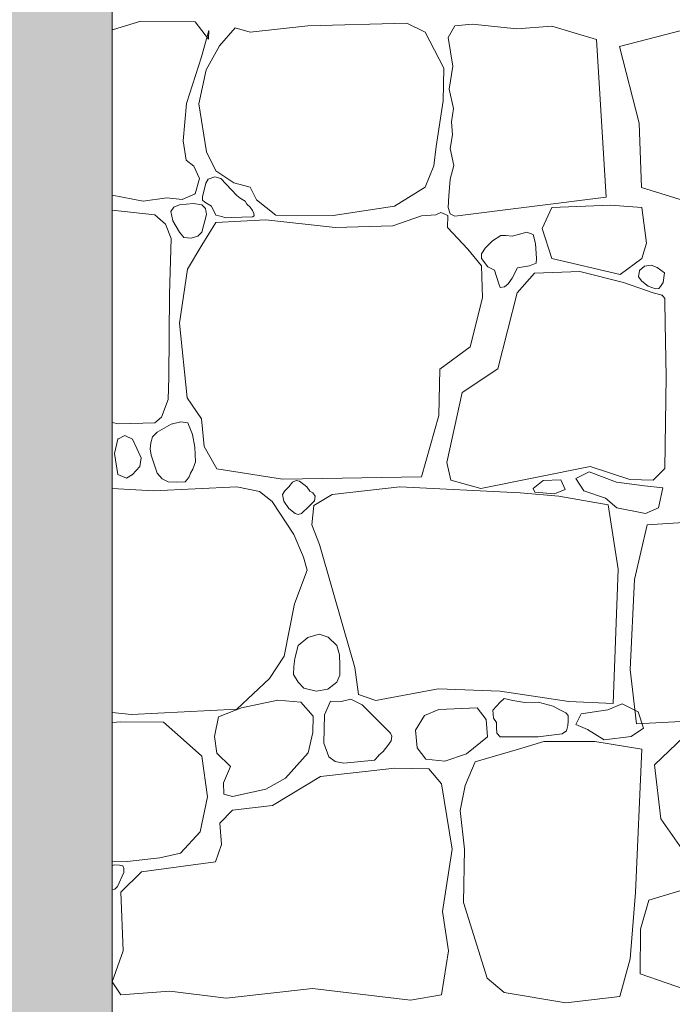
# Model space of a CAD drawing. Header units: millimetres. Extents: x 16408 to 141596, y -21057 to 26364.
# Tile 96 of 138: x 59757 to 60348, y -4456 to -3564. Entities that reach past the tile are written whole.
import ezdxf

# ---------------------------------------------------------------- set-up
doc = ezdxf.new("R2010")
doc.units = ezdxf.units.MM
doc.header["$MEASUREMENT"] = 0
doc.linetypes.add('Wipeout_Contour', pattern=[1000, 0, -1000])
doc.layers.add('0_Nr_pióra__24', color=7, linetype='Continuous', lineweight=15)
doc.layers.add('_elementy3d', color=7, linetype='Continuous')
doc.layers.add('_elementy3d_Nr_pióra__101', color=7, linetype='Continuous', lineweight=5, true_color=0xb2b2b2)

# ---------------------------------------------------------------- blocks, each defined once
blk = doc.blocks.new('*X6')
at = {"layer": '_elementy3d_Nr_pióra__101', "color": 253, "linetype": 'Continuous', "lineweight": 5, "true_color": 0xb2b2b2}
for p, q in [((59866.58, -3565.58), (59841.81, -3573.26)), ((59915.62, -3566.33), (59866.58, -3565.58)), ((59841.81, -3573.26), (59840.54, -3573.14)), ((59927.75, -3581.93), (59915.62, -3566.33)), ((59921.32, -3598.03), (59928, -3574.01)), ((59928, -3574.01), (59927.75, -3581.93)), ((59952.03, -3571.78), (59937.66, -3588.12)), ((59965.4, -3575.49), (59952.03, -3571.78)), ((60017.66, -3569.8), (59965.4, -3575.49)), ((60107.32, -3567.57), (60017.66, -3569.8)), ((60123.92, -3575.49), (60107.32, -3567.57)), ((60150.91, -3570.04), (60144.9, -3580.53)), ((60166.51, -3568.49), (60150.91, -3570.04)), ((60206.89, -3572.77), (60166.51, -3568.49)), ((60238.59, -3570.29), (60206.89, -3572.77)), ((60279.15, -3582.42), (60238.59, -3570.29)), ((60300, -3588.7), (60383.91, -3566.82)), ((60141.01, -3608.19), (60123.92, -3575.49)), ((60144.9, -3580.53), (60148.91, -3606.56)), ((60287.76, -3725.09), (60279.15, -3582.42)), ((59937.66, -3588.12), (59925.77, -3609.67)), ((60317.67, -3658.11), (60300, -3588.7)), ((59907.69, -3640.14), (59921.32, -3598.03)), ((59925.77, -3609.67), (59919.09, -3640.63)), ((60140.26, -3637.91), (60141.01, -3608.19)), ((60148.91, -3606.56), (60145.63, -3627.11)), ((60145.63, -3627.11), (60149.64, -3644.63)), ((59904.72, -3674.07), (59907.69, -3640.14)), ((59919.09, -3640.63), (59926.02, -3683.98)), ((60133.82, -3679.27), (60140.26, -3637.91)), ((60149.64, -3644.63), (60147.68, -3656.75)), ((60147.68, -3656.75), (60148.82, -3668.62)), ((60319.98, -3716.16), (60317.67, -3658.11)), ((60148.82, -3668.62), (60146.61, -3681.06)), ((59907.45, -3691.41), (59904.72, -3674.07)), ((60131.84, -3696.61), (60133.82, -3679.27)), ((60146.61, -3681.06), (60149.97, -3696.29)), ((59926.02, -3683.98), (59934.44, -3701.31)), ((59914.38, -3696.85), (59907.45, -3691.41)), ((59919.58, -3708.25), (59914.38, -3696.85)), ((60123.92, -3715.93), (60131.84, -3696.61)), ((60149.97, -3696.29), (60146.53, -3708.65)), ((59933.63, -3706.61), (59927.59, -3708.75)), ((59938.86, -3708.21), (59933.63, -3706.61)), ((59934.44, -3701.31), (59950.54, -3711.96)), ((59915.62, -3721.87), (59919.58, -3708.25)), ((59925.37, -3712.48), (59922.25, -3724.82)), ((59927.59, -3708.75), (59925.37, -3712.48)), ((59953.41, -3723.55), (59938.86, -3708.21)), ((59950.54, -3711.96), (59965.4, -3715.93)), ((59965.4, -3715.93), (59971.1, -3727.57)), ((60096.18, -3733.02), (60123.92, -3715.93)), ((60146.53, -3708.65), (60145.47, -3723.8)), ((60408.93, -3744.12), (60319.98, -3716.16)), ((59840.54, -3723.15), (59868.56, -3728.56)), ((59868.56, -3728.56), (59889.86, -3725.59)), ((59889.86, -3725.59), (59903.98, -3727.07)), ((59903.98, -3727.07), (59915.62, -3721.87)), ((59922.25, -3724.82), (59922.4, -3727.86)), ((59956.49, -3725.83), (59953.41, -3723.55)), ((59960.83, -3728.58), (59956.49, -3725.83)), ((60145.47, -3723.8), (60144.9, -3734.44)), ((60150.91, -3742.18), (60287.76, -3725.09)), ((59896.37, -3734.07), (59893.6, -3738.05)), ((59901.5, -3732.03), (59896.37, -3734.07)), ((59914.1, -3730.71), (59901.5, -3732.03)), ((59921.57, -3732.03), (59914.1, -3730.71)), ((59925.16, -3735.41), (59921.57, -3732.03)), ((59922.4, -3727.86), (59924.32, -3729.58)), ((59924.32, -3729.58), (59930.4, -3733.27)), ((59930.4, -3733.27), (59934.3, -3741.28)), ((59962.34, -3731.34), (59960.83, -3728.58)), ((59965.44, -3733.98), (59962.34, -3731.34)), ((59967.66, -3737.17), (59965.44, -3733.98)), ((59971.1, -3727.57), (59988.68, -3741.19)), ((60040.7, -3741.68), (60096.18, -3733.02)), ((60144.9, -3734.44), (60146.61, -3740.01)), ((60238.59, -3734.44), (60229.99, -3753.41)), ((60291.95, -3732.41), (60238.59, -3734.44)), ((60320.33, -3734.44), (60291.95, -3732.41)), ((60324.36, -3766.63), (60320.33, -3734.44)), ((59879.21, -3740.94), (59840.54, -3736.64)), ((59888.75, -3749.38), (59879.21, -3740.94)), ((59893.6, -3738.05), (59895.36, -3746.51)), ((59921.57, -3756.79), (59926.08, -3740.81)), ((59926.08, -3740.81), (59925.16, -3735.41)), ((59934.3, -3741.28), (59939.87, -3742.45)), ((59939.87, -3742.45), (59943.23, -3743.79)), ((59943.23, -3743.79), (59948.13, -3743.5)), ((59948.13, -3743.5), (59967.54, -3742.95)), ((59967.54, -3742.95), (59968.96, -3741.78)), ((59968.92, -3739.85), (59967.66, -3737.17)), ((59968.96, -3741.78), (59968.92, -3739.85)), ((59988.68, -3741.19), (60040.7, -3741.68)), ((60120.7, -3741.93), (60094.69, -3750.85)), ((60133.76, -3741.07), (60120.7, -3741.93)), ((60138.18, -3738.78), (60133.76, -3741.07)), ((60144.57, -3741.48), (60138.18, -3738.78)), ((60144.23, -3752.58), (60144.57, -3741.48)), ((60146.61, -3740.01), (60150.91, -3742.18)), ((59893.84, -3762.37), (59888.75, -3749.38)), ((59895.36, -3746.51), (59901.5, -3756.79)), ((59934.44, -3747.88), (59921.57, -3768.45)), ((59979.52, -3745.4), (59934.44, -3747.88)), ((60042.43, -3752.58), (59979.52, -3745.4)), ((60094.69, -3750.85), (60042.43, -3752.58)), ((60162.55, -3772.15), (60144.23, -3752.58)), ((59901.5, -3756.79), (59905.55, -3761.44)), ((59905.55, -3761.44), (59912.04, -3762.11)), ((59912.04, -3762.11), (59918.08, -3760.18)), ((59918.08, -3760.18), (59921.57, -3756.79)), ((60192.38, -3759.82), (60185.09, -3764.41)), ((60197.05, -3759.74), (60192.38, -3759.82)), ((60202.68, -3760.26), (60197.05, -3759.74)), ((60216.12, -3756.79), (60202.68, -3760.26)), ((60221.69, -3758.68), (60216.12, -3756.79)), ((60223.9, -3767.03), (60221.69, -3758.68)), ((60229.99, -3753.41), (60238.59, -3780.45)), ((59892.52, -3812.85), (59893.84, -3762.37)), ((59921.57, -3768.45), (59908.68, -3790.23)), ((60185.09, -3764.41), (60178.38, -3771.12)), ((60224.8, -3780.62), (60223.9, -3767.03)), ((60320.33, -3780.45), (60324.36, -3766.63)), ((60174.94, -3787.26), (60162.55, -3772.15)), ((60178.38, -3771.12), (60174.92, -3776.29)), ((60174.92, -3776.29), (60174.94, -3780.45)), ((60174.94, -3780.45), (60180.84, -3788.07)), ((60175.93, -3816.24), (60174.94, -3787.26)), ((60180.84, -3788.07), (60186.81, -3791.1)), ((60207.69, -3789.13), (60218.31, -3787.33)), ((60218.31, -3787.33), (60224.55, -3784.71)), ((60224.55, -3784.71), (60224.8, -3780.62)), ((60238.59, -3780.45), (60300.51, -3795.15)), ((60300.51, -3795.15), (60320.33, -3780.45)), ((60318.21, -3791.36), (60322.63, -3787.35)), ((60322.63, -3787.35), (60328.63, -3786.63)), ((60328.63, -3786.63), (60334.16, -3788.56)), ((59908.68, -3790.23), (59901.5, -3839.02)), ((60186.81, -3791.1), (60190.54, -3803.36)), ((60202.78, -3798.47), (60207.69, -3789.13)), ((60222.99, -3793.7), (60207.14, -3811.53)), ((60264.1, -3792.21), (60222.99, -3793.7)), ((60303.73, -3802.37), (60264.1, -3792.21)), ((60317.22, -3797.21), (60318.21, -3791.36)), ((60320.33, -3801), (60317.22, -3797.21)), ((60334.16, -3788.56), (60340.8, -3793.66)), ((60340.8, -3793.66), (60339.66, -3802.21)), ((60190.54, -3803.36), (60191.89, -3806.65)), ((60191.89, -3806.65), (60195.82, -3806.16)), ((60195.82, -3806.16), (60199.26, -3803.46)), ((60199.26, -3803.46), (60202.78, -3798.47)), ((60330.48, -3811.53), (60303.73, -3802.37)), ((60325.83, -3805.64), (60320.33, -3801)), ((60332.5, -3808.03), (60325.83, -3805.64)), ((60337.09, -3805.95), (60335.51, -3807.67)), ((60339.66, -3802.21), (60337.09, -3805.95)), ((59891.77, -3888.18), (59892.52, -3812.85)), ((60207.14, -3811.53), (60189.8, -3880.38)), ((60338.52, -3813.77), (60330.48, -3811.53)), ((60335.51, -3807.67), (60332.5, -3808.03)), ((60341.06, -3816.8), (60338.52, -3813.77)), ((60164.78, -3860.57), (60175.93, -3816.24)), ((60341.13, -3819.21), (60341.06, -3816.8)), ((60341.38, -3839.52), (60341.13, -3819.21)), ((59901.5, -3839.02), (59908.44, -3906.64)), ((60342.37, -3887.32), (60341.38, -3839.52)), ((60137.29, -3880.88), (60164.78, -3860.57)), ((60136.3, -3922.74), (60137.29, -3880.88)), ((60189.8, -3880.38), (60157.6, -3901.93)), ((59891.3, -3908.34), (59891.77, -3888.18)), ((60340.88, -3970.79), (60342.37, -3887.32)), ((60157.6, -3901.93), (60143.48, -3965.09)), ((59885.27, -3924.06), (59891.3, -3908.34)), ((59908.44, -3906.64), (59921.32, -3925.71)), ((59840.54, -3929.02), (59846.09, -3930.28)), ((59846.09, -3930.28), (59879.21, -3929.18)), ((59879.21, -3929.18), (59885.27, -3924.06)), ((59893.94, -3930.38), (59881.19, -3937.85)), ((59902.65, -3928.42), (59893.94, -3930.38)), ((59908.88, -3929.28), (59902.65, -3928.42)), ((59911.41, -3935.37), (59908.88, -3929.28)), ((59921.32, -3925.71), (59923.79, -3950.73)), ((60120.7, -3978.22), (60136.3, -3922.74)), ((59881.19, -3937.85), (59877.14, -3942.11)), ((59913.19, -3940), (59911.41, -3935.37)), ((59845.77, -3944.04), (59842.55, -3957.17)), ((59851.86, -3940.8), (59845.77, -3944.04)), ((59858.9, -3944.04), (59851.86, -3940.8)), ((59866.83, -3960.88), (59858.9, -3944.04)), ((59875.56, -3947.47), (59874.79, -3952.74)), ((59877.14, -3942.11), (59875.56, -3947.47)), ((59915.29, -3951.3), (59913.19, -3940)), ((59842.55, -3957.17), (59845.77, -3976.24)), ((59874.79, -3952.74), (59875.74, -3958.65)), ((59915.87, -3964.61), (59915.29, -3951.3)), ((59923.79, -3950.73), (59935.43, -3971.04)), ((59865.59, -3968.81), (59866.83, -3960.88)), ((59875.74, -3958.65), (59881.19, -3975)), ((59913.62, -3971.17), (59915.87, -3964.61)), ((60143.48, -3965.09), (60147.2, -3981.19)), ((59858.9, -3976.24), (59865.59, -3968.81)), ((59881.19, -3975), (59885.8, -3979.98)), ((59910.17, -3978.3), (59911.41, -3975)), ((59911.41, -3975), (59913.62, -3971.17)), ((59935.43, -3971.04), (59994.63, -3980.2)), ((60174.44, -3988.62), (60273.51, -3968.81)), ((60272.61, -3973.54), (60260.54, -3979.72)), ((60297.34, -3982.96), (60272.61, -3973.54)), ((60273.51, -3968.81), (60309.18, -3980.69)), ((60330.48, -3981.19), (60340.88, -3970.79)), ((59845.77, -3976.24), (59853.62, -3979.51)), ((59853.62, -3979.51), (59858.9, -3976.24)), ((59885.8, -3979.98), (59891.07, -3982.8)), ((59891.07, -3982.8), (59898.49, -3982.9)), ((59898.49, -3982.9), (59906.72, -3982.71)), ((59906.72, -3982.71), (59908.4, -3980.7)), ((59908.4, -3980.7), (59910.17, -3978.3)), ((59994.63, -3980.2), (60120.7, -3978.22)), ((60003.9, -3982.89), (60000.57, -3987.13)), ((60007.05, -3981.54), (60003.9, -3982.89)), ((60010.23, -3982.18), (60007.05, -3981.54)), ((60016.67, -3987.13), (60010.23, -3982.18)), ((60147.2, -3981.19), (60174.44, -3988.62)), ((60221.68, -3988.85), (60230.81, -3981.49)), ((60230.81, -3981.49), (60246.7, -3980.9)), ((60246.7, -3980.9), (60250.83, -3989.73)), ((60260.54, -3979.72), (60267.6, -3990.91)), ((60322.65, -3986.49), (60297.34, -3982.96)), ((60309.18, -3980.69), (60330.48, -3981.19)), ((59877.97, -3990.85), (59840.54, -3988.79)), ((59953.41, -3987.13), (59877.97, -3990.85)), ((59974.07, -3991.59), (59953.41, -3987.13)), ((59985.46, -4000.51), (59974.07, -3991.59)), ((59996.97, -3990.8), (59994.88, -3994.07)), ((60000.57, -3987.13), (59996.97, -3990.8)), ((60019.43, -3991.05), (60016.67, -3987.13)), ((60022.37, -3992.58), (60019.43, -3991.05)), ((60024.27, -3995.76), (60022.37, -3992.58)), ((60100.88, -3987.13), (60039.71, -3994.32)), ((60210.11, -3992.58), (60100.88, -3987.13)), ((60245.03, -3995.8), (60210.11, -3992.58)), ((60223.15, -3992.09), (60221.68, -3988.85)), ((60241.11, -3993.56), (60223.15, -3992.09)), ((60250.83, -3989.73), (60241.11, -3993.56)), ((60267.6, -3990.91), (60287.33, -3997.39)), ((60339.14, -3988.26), (60322.65, -3986.49)), ((60335.31, -4006.22), (60339.14, -3988.26)), ((60005.03, -4030.48), (59985.46, -4000.51)), ((59994.88, -3994.07), (59995.99, -4000.31)), ((59995.99, -4000.31), (60000.57, -4006.95)), ((60016.67, -4006.95), (60023.73, -4000.06)), ((60039.71, -3994.32), (60023.11, -4004.22)), ((60023.73, -4000.06), (60024.27, -3995.76)), ((60289.81, -4003.68), (60245.03, -3995.8)), ((60287.33, -3997.39), (60297.63, -4006.22)), ((60000.57, -4006.95), (60006.15, -4011.36)), ((60011.94, -4011.31), (60013.98, -4009.2)), ((60013.98, -4009.2), (60016.67, -4006.95)), ((60023.11, -4004.22), (60021.38, -4021.81)), ((60298.77, -4061.94), (60289.81, -4003.68)), ((60297.63, -4006.22), (60323.54, -4011.52)), ((60323.54, -4011.52), (60335.31, -4006.22)), ((60006.15, -4011.36), (60009, -4012.2)), ((60009, -4012.2), (60011.94, -4011.31)), ((60369.88, -4018.79), (60325.08, -4021.54)), ((60021.38, -4021.81), (60028.41, -4039.38)), ((60325.08, -4021.54), (60313.43, -4071.27)), ((60013.7, -4050.79), (60005.03, -4030.48)), ((60028.41, -4039.38), (60049.86, -4115.18)), ((60017.17, -4062.68), (60013.7, -4050.79)), ((60005.77, -4093.14), (60017.17, -4062.68)), ((60294.08, -4183.54), (60298.77, -4061.94)), ((60313.43, -4071.27), (60309.54, -4152.69)), ((59996.36, -4140.7), (60005.77, -4093.14)), ((60049.86, -4115.18), (60060.26, -4150.85)), ((60017.64, -4123.69), (60008.87, -4130.85)), ((60027.86, -4120.76), (60017.64, -4123.69)), ((60036.11, -4123.25), (60027.86, -4120.76)), ((60044.09, -4130.85), (60036.11, -4123.25)), ((60008.87, -4130.85), (60006.08, -4142.54)), ((60046.41, -4139.45), (60044.09, -4130.85)), ((59982.99, -4160.76), (59996.36, -4140.7)), ((60006.08, -4142.54), (60004.9, -4149.79)), ((60046.67, -4148.83), (60046.41, -4139.45)), ((60004.9, -4149.79), (60004.81, -4157.25)), ((60046.71, -4157.82), (60046.67, -4148.83)), ((60060.26, -4150.85), (60063.73, -4175.37)), ((60309.54, -4152.69), (60315.51, -4201.71)), ((59953.41, -4188.5), (59982.99, -4160.76)), ((60004.81, -4157.25), (60008.87, -4163.98)), ((60044.09, -4163.98), (60046.71, -4157.82)), ((60008.87, -4163.98), (60014.11, -4169.61)), ((60014.11, -4169.61), (60025.24, -4172.35)), ((60025.24, -4172.35), (60035.89, -4170.3)), ((60035.89, -4170.3), (60044.09, -4163.98)), ((60079.33, -4180.57), (60135.81, -4170.17)), ((60135.81, -4170.17), (60192.03, -4172.15)), ((59990.42, -4180.32), (59957.48, -4187.26)), ((60011.47, -4182.06), (59990.42, -4180.32)), ((60056.58, -4179.43), (60047.93, -4181.65)), ((60066.95, -4184.53), (60056.58, -4179.43)), ((60063.73, -4175.37), (60079.33, -4180.57)), ((60192.03, -4172.15), (60254.2, -4181.56)), ((60195.57, -4178.93), (60192.03, -4182.31)), ((60203.4, -4180.75), (60195.57, -4178.93)), ((59857.91, -4193.45), (59953.41, -4188.5)), ((59957.48, -4187.26), (59936.92, -4195.43)), ((60022.62, -4194.94), (60011.47, -4182.06)), ((60038.24, -4181.3), (60032.66, -4193.7)), ((60047.93, -4181.65), (60038.24, -4181.3)), ((60092.71, -4210.29), (60066.95, -4184.53)), ((60136.3, -4188.74), (60123.42, -4194.19)), ((60170.98, -4187.26), (60136.3, -4188.74)), ((60179.15, -4197.91), (60170.98, -4187.26)), ((60192.03, -4182.31), (60185.1, -4189.46)), ((60185.1, -4189.46), (60185.71, -4196.57)), ((60214.09, -4182.52), (60203.4, -4180.75)), ((60226.21, -4182.31), (60214.09, -4182.52)), ((60239.93, -4185.93), (60226.21, -4182.31)), ((60245.82, -4189.18), (60239.93, -4185.93)), ((60251.39, -4191.94), (60245.82, -4189.18)), ((60254.2, -4181.56), (60294.08, -4183.54)), ((60265.26, -4192.81), (60289.45, -4189.2)), ((60289.45, -4189.2), (60302.45, -4183.78)), ((60302.45, -4183.78), (60316.89, -4191.01)), ((59840.54, -4191.63), (59857.91, -4193.45)), ((59936.92, -4195.43), (59933.19, -4213.37)), ((60022.37, -4209.8), (60022.62, -4194.94)), ((60032.66, -4193.7), (60032.28, -4219.21)), ((60123.42, -4194.19), (60115.11, -4207.59)), ((60180.52, -4213.49), (60179.15, -4197.91)), ((60185.71, -4196.57), (60188.58, -4200.75)), ((60253.48, -4194.25), (60251.39, -4191.94)), ((60253.54, -4199.38), (60253.48, -4194.25)), ((60260.56, -4202.56), (60265.26, -4192.81)), ((60315.51, -4201.71), (60404.23, -4197.21)), ((60316.89, -4191.01), (60321.59, -4205.81)), ((59848.25, -4200.14), (59840.54, -4200.54)), ((59886.89, -4200.39), (59848.25, -4200.14)), ((59902.24, -4213.76), (59886.89, -4200.39)), ((60188.58, -4200.75), (60188.46, -4205.11)), ((60188.46, -4205.11), (60189.02, -4210.18)), ((60251.88, -4208.19), (60253.04, -4203.34)), ((60253.04, -4203.34), (60253.54, -4199.38)), ((60271.04, -4206.89), (60260.56, -4202.56)), ((60286.2, -4216.28), (60271.04, -4206.89)), ((60321.59, -4205.81), (60310.39, -4213.39)), ((60364.91, -4207.19), (60331.63, -4238.88)), ((59921.56, -4231.1), (59902.24, -4213.76)), ((59933.19, -4213.37), (59935.19, -4228.37)), ((60018.06, -4228.2), (60022.37, -4209.8)), ((60093.68, -4212.9), (60092.71, -4210.29)), ((60093.07, -4217.14), (60093.68, -4212.9)), ((60115.11, -4207.59), (60116.73, -4223.67)), ((60161.32, -4228.87), (60180.52, -4213.49)), ((60189.02, -4210.18), (60192.03, -4213.51)), ((60192.03, -4213.51), (60226.21, -4213.51)), ((60226.21, -4213.51), (60247.97, -4210.84)), ((60247.97, -4210.84), (60251.88, -4208.19)), ((60310.39, -4213.39), (60286.2, -4216.28)), ((60032.28, -4219.21), (60036.8, -4231.72)), ((60086.04, -4226.87), (60090.18, -4221.33)), ((60090.18, -4221.33), (60093.07, -4217.14)), ((60116.73, -4223.67), (60124.66, -4233.82)), ((60208.62, -4224.66), (60184.6, -4231.59)), ((60231.41, -4217.72), (60208.62, -4224.66)), ((60254.44, -4217.72), (60231.41, -4217.72)), ((60277.48, -4217.72), (60254.44, -4217.72)), ((60320.07, -4224.76), (60277.48, -4217.72)), ((60314.39, -4354.4), (60320.07, -4224.76)), ((59926.76, -4268), (59921.56, -4231.1)), ((59935.19, -4228.37), (59947.57, -4240.51)), ((59997.6, -4250.91), (60018.06, -4228.2)), ((60036.8, -4231.72), (60042.52, -4235.91)), ((60078.14, -4234.64), (60081.91, -4230.42)), ((60081.81, -4230.6), (60086.04, -4226.87)), ((60124.66, -4233.82), (60141.75, -4235.56)), ((60141.75, -4235.56), (60161.32, -4228.87)), ((60184.6, -4231.59), (60169.22, -4236.22)), ((59947.57, -4240.51), (59941.38, -4255.12)), ((60096.42, -4242), (60029.06, -4249.43)), ((60042.52, -4235.91), (60050.36, -4237.29)), ((60050.36, -4237.29), (60078.14, -4234.64)), ((60127.38, -4242.49), (60096.42, -4242)), ((60138.78, -4256.29), (60127.38, -4242.49)), ((60169.22, -4236.22), (60160.15, -4257.73)), ((60331.63, -4238.88), (60337.52, -4287.94)), ((59979.77, -4261.07), (59997.6, -4250.91)), ((60029.06, -4249.43), (59985.71, -4275.68)), ((59941.38, -4255.12), (59941.62, -4265.53)), ((60148.44, -4315.31), (60138.78, -4256.29)), ((60160.15, -4257.73), (60155.62, -4280.33)), ((59920.08, -4299.46), (59926.76, -4268)), ((59941.62, -4265.53), (59949.55, -4267.75)), ((59949.55, -4267.75), (59979.77, -4261.07)), ((59985.71, -4275.68), (59949.55, -4279.89)), ((59949.55, -4279.89), (59937.91, -4291.78)), ((60155.62, -4280.33), (60159.53, -4315.14)), ((59937.91, -4291.78), (59939.64, -4311.1)), ((60337.52, -4287.94), (60364.91, -4327.19)), ((59902.24, -4318.78), (59920.08, -4299.46)), ((59939.64, -4311.1), (59933.95, -4326.7)), ((59854.19, -4326.45), (59883.67, -4322.99)), ((59883.67, -4322.99), (59902.24, -4318.78)), ((60139.77, -4371.78), (60148.44, -4315.31)), ((60159.53, -4315.14), (60158.59, -4363.61)), ((59840.54, -4326.05), (59854.19, -4326.45)), ((59842.88, -4329.55), (59840.54, -4330.03)), ((59846.99, -4329.68), (59842.88, -4329.55)), ((59848.28, -4330.19), (59846.99, -4329.68)), ((59850.31, -4330.48), (59848.28, -4330.19)), ((59850.92, -4332.92), (59850.31, -4330.48)), ((59933.95, -4326.7), (59867.07, -4335.87)), ((59845.19, -4349.23), (59851.05, -4336.33)), ((59867.07, -4335.87), (59848.25, -4354.19)), ((59851.05, -4336.33), (59850.92, -4332.92)), ((59843, -4351.45), (59845.19, -4349.23)), ((60382.14, -4344.78), (60326.65, -4361.38)), ((59840.54, -4351.81), (59843, -4351.45)), ((59848.25, -4354.19), (59850.48, -4407.2)), ((60309.72, -4414.55), (60314.39, -4354.4)), ((60158.59, -4363.61), (60180.14, -4432.21)), ((60326.65, -4361.38), (60319.13, -4387.84)), ((60144.97, -4407.2), (60139.77, -4371.78)), ((60319.13, -4387.84), (60318.64, -4428.15)), ((59850.48, -4407.2), (59840.57, -4435.43)), ((60138.78, -4447.07), (60144.97, -4407.2)), ((60300.33, -4448.64), (60309.72, -4414.55)), ((60318.64, -4428.15), (60382.14, -4450.29)), ((59840.57, -4435.43), (59848.25, -4447.07)), ((60180.14, -4432.21), (60195.5, -4445.09)), ((59848.25, -4447.07), (59892.58, -4443.85)), ((59892.58, -4443.85), (59943.61, -4450.29)), ((59943.61, -4450.29), (60021.87, -4441.38)), ((60021.87, -4441.38), (60110.54, -4452.03)), ((60110.54, -4452.03), (60138.78, -4447.07)), ((60195.5, -4445.09), (60251.47, -4454.5)), ((60251.47, -4454.5), (60300.33, -4448.64))]:
    blk.add_line(p, q, dxfattribs=at)
for p in [(59915.62, -3721.87), (60338.52, -3813.77), (59845.77, -3944.04), (59858.9, -3976.24), (60016.67, -4006.95)]:
    blk.add_point(p, dxfattribs=at)
blk = doc.blocks.new('Wypełnienie_3_1', base_point=(0, 0))
at = {"color": 254, "linetype": 'Wipeout_Contour', "lineweight": 0, "ltscale": 312903.522761}
blk.add_wipeout([(63218.74, -5468.71), (64586.19, -5504.44), (64586.19, -2730), (59840.54, -2730), (59840.54, -5380)], dxfattribs=at).dxf.layer = '_elementy3d'
at = {"layer": '_elementy3d_Nr_pióra__101', "color": 253, "linetype": 'Continuous', "lineweight": 5, "true_color": 0xb2b2b2, "flags": 128}
blk.add_lwpolyline([(63218.74, -5468.71), (64586.19, -5504.44), (64586.19, -2730), (59840.54, -2730), (59840.54, -5380)], close=True, dxfattribs=at)
at = {"layer": '_elementy3d_Nr_pióra__101', "color": 253, "linetype": 'Continuous', "lineweight": 5, "true_color": 0xb2b2b2}
blk.add_blockref('*X6', (0, 0), dxfattribs=at)

msp = doc.modelspace()

# ---------------------------------------------------------------- block references
at = {"layer": '_elementy3d_Nr_pióra__101', "color": 253, "linetype": 'Continuous', "lineweight": 5, "true_color": 0xb2b2b2}
msp.add_blockref('Wypełnienie_3_1', (0, 0), dxfattribs=at)

# ---------------------------------------------------------------- next in the draw order: hatches: boundary and pattern name
at = {"layer": '_elementy3d_Nr_pióra__101', "linetype": 'Continuous', "lineweight": 0, "true_color": 0x353535}
msp.add_hatch(color=250, dxfattribs=at).paths.add_polyline_path([(58325.84, -6533.63), (59840.54, -6533.63), (59840.54, -2016.85), (58625.89, -2016.85), (58625.89, -880), (58325.84, -880)])

# ---------------------------------------------------------------- next in the draw order: linework, layer by layer
at = {"layer": '0_Nr_pióra__24', "color": 7, "linetype": 'Continuous', "lineweight": 15}
msp.add_lwpolyline([(58325.84, -880), (58625.89, -880), (58625.89, -2016.85), (59840.54, -2016.85), (59840.54, -5380)], dxfattribs=at)

doc.saveas('drawing.dxf')
